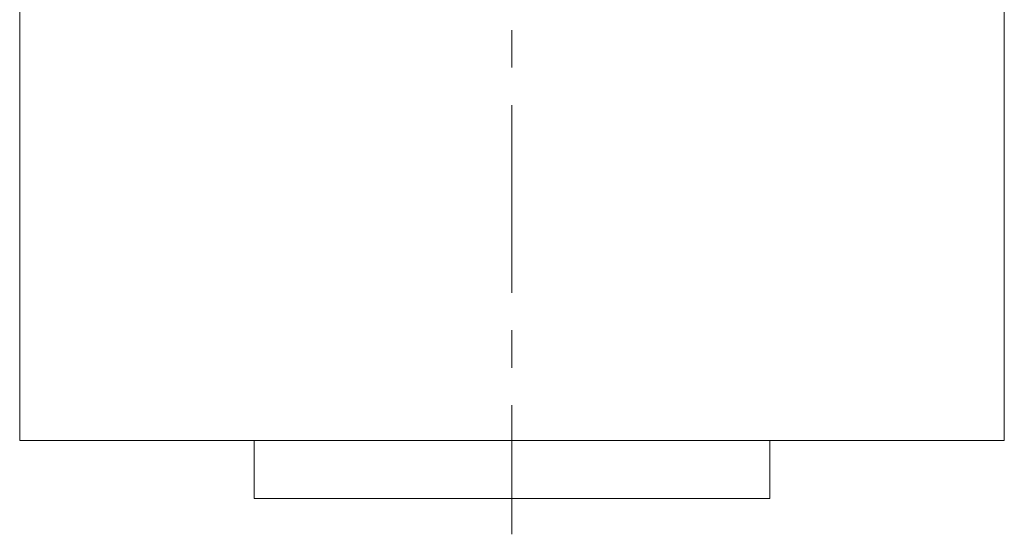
# Model space of a CAD drawing. Header units: inches. Extents: x 1 to 20.9, y 1.5 to 16.1.
# Tile 1 of 15: x 1.9 to 4.5, y 7.4 to 8.8. Entities that reach past the tile are written whole.
import ezdxf

# ---------------------------------------------------------------- set-up
doc = ezdxf.new("R2010")
doc.units = ezdxf.units.IN
doc.header["$MEASUREMENT"] = 0
doc.linetypes.add('CENTERX2', pattern=[0.8, 0.5, -0.1, 0.1, -0.1])
doc.layers.add('SLD-0', color=7, linetype='Continuous')

msp = doc.modelspace()

# ---------------------------------------------------------------- linework, layer by layer
at = {"color": 7, "linetype": 'Continuous', "lineweight": 15}
for p, q in [((1.9244, 8.9518), (1.9244, 7.6774)), ((4.5494, 7.6774), (4.5494, 8.9138)), ((1.9244, 7.6774), (4.5494, 7.6774)), ((2.5494, 7.6774), (2.5494, 7.5229)), ((3.9244, 7.5229), (3.9244, 7.6774)), ((2.5494, 7.5229), (3.9244, 7.5229))]:
    msp.add_line(p, q, dxfattribs=at)
at = {"layer": 'SLD-0', "color": 7, "linetype": 'CENTERX2', "lineweight": 0}
msp.add_line((3.2369, 10.1716), (3.2369, 7.4274), dxfattribs=at)

doc.saveas('drawing.dxf')
